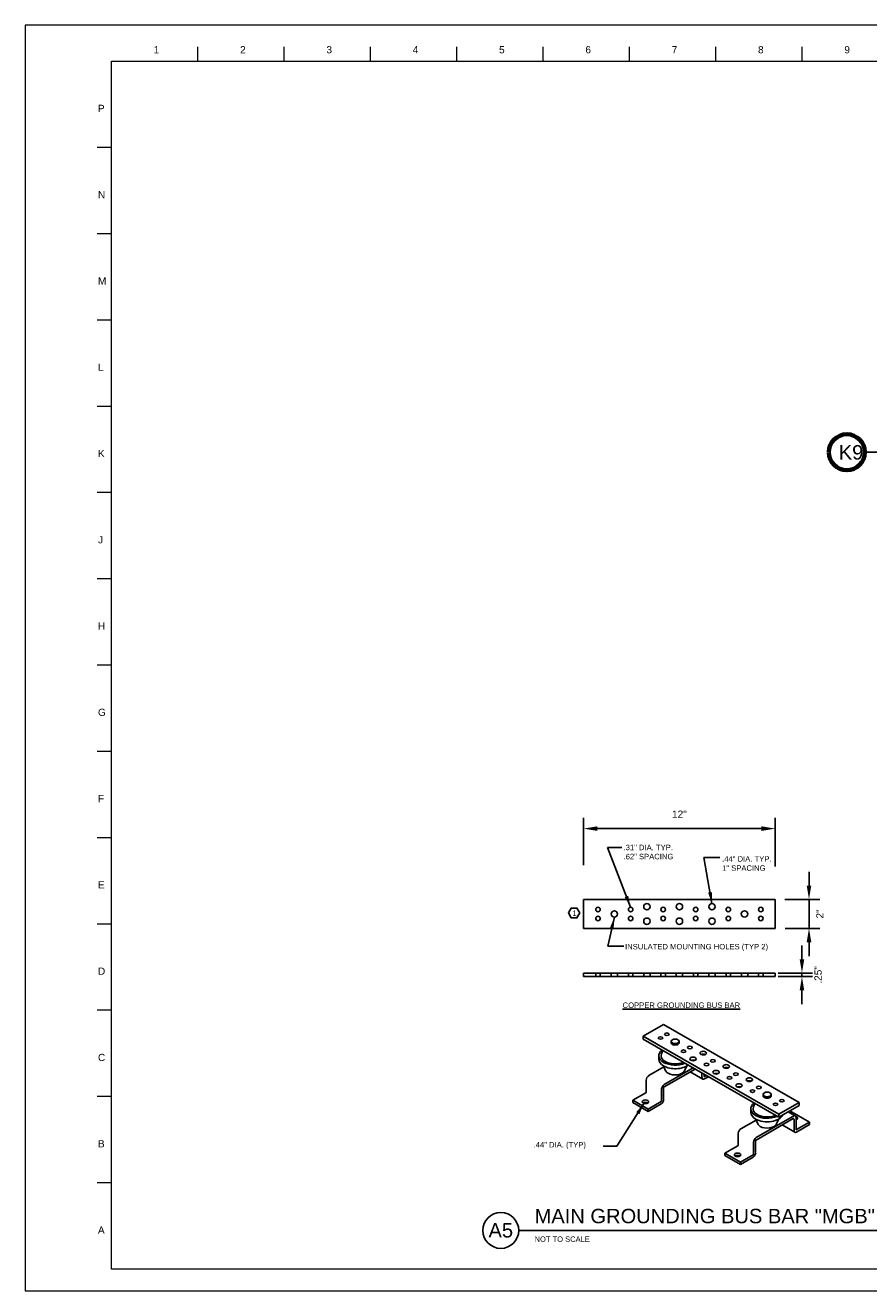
# Paper-space layout 'E-301 Details' of a CAD drawing. Header units: inches. Extents: x 0 to 34, y 0 to 22.
# Tile 1 of 3: x 0 to 14.6, y 0 to 22. Entities that reach past the tile are written whole.
import ezdxf

# ---------------------------------------------------------------- set-up
doc = ezdxf.new("R2010")
doc.units = ezdxf.units.IN
doc.header["$MEASUREMENT"] = 0
for name, color, linetype, lineweight in [('E-ANNO-TEXT', 7, 'Continuous', 25), ('E-ARIAL-TEXT', 7, 'Continuous', 25), ('G-ANNO-NOTE', 7, 'Continuous', 35), ('G-ANNO-TEXT', 7, 'Continuous', 40), ('G-ANNO-TTLB', 7, 'Continuous', 9)]:
    doc.layers.add(name, color=color, linetype=linetype, lineweight=lineweight)
doc.layers.add('E-DETL-GRPH', color=7, linetype='Continuous')
doc.styles.add('Arial', font='arial.ttf', dxfattribs={"height": 0.125})
doc.styles.add('Arial_3', font='arial.ttf', dxfattribs={"height": 0.09375})
doc.styles.get("Standard").update_dxf_attribs({"font": 'arial.ttf'})
doc.dimstyles.get("Standard").update_dxf_attribs({"dimtxt": 0.18, "dimasz": 0.18, "dimexe": 0.18, "dimexo": 0.0625, "dimgap": 0.09, "dimtad": 0, "dimtih": 1, "dimtoh": 1, "dimdec": 4, "dimzin": 0, "dimdsep": 46, "dimtxsty": 'Standard', "dimcen": 0.09, "dimadec": 0, "dimazin": 0, "dimtfac": 1, "dimtdec": 4, "dimtofl": 0, "dimtmove": 0, "dimatfit": 3, "dimfxl": 1, "dimtolj": 1, "dimtzin": 0, "dimarcsym": 0})
doc.dimstyles.new('USACE_-_Slash_-_1_8__Arial', dxfattribs={"dimscale": 12, "dimtxt": 2.040519, "dimasz": 0.166667, "dimexe": 0.125, "dimexo": 0.083333, "dimgap": 0.083333, "dimtad": 1, "dimrnd": 0.25, "dimzin": 3, "dimdsep": 46, "dimlunit": 4, "dimtxsty": 'Arial_3', "dimblk1": 'OBLIQUE', "dimblk2": 'OBLIQUE', "dimsah": 1, "dimcen": 0.09, "dimazin": 0, "dimtfac": 1, "dimtdec": 4, "dimtix": 1, "dimtmove": 0, "dimatfit": 3, "dimfxl": 1, "dimtvp": 1, "dimtfill": 1, "dimfrac": 2, "dimtolj": 1, "dimtzin": 0, "dimarcsym": 2})

# ---------------------------------------------------------------- blocks, each defined once
blk = doc.blocks.new('Viewport - View Title - USACE-7024728-DETAILS')
at = {"layer": 'G-ANNO-TTLB', "lineweight": 70}
for start, end in [(0, 180), (180, 360)]:
    blk.add_arc((-0.3125, 0), 0.3125, start, end, dxfattribs=at)
blk = doc.blocks.new('ANSI D_USACE - Border-488998-Unnamed')
at = {"layer": 'G-ANNO-TTLB'}
for p, q in [((0.012, 21.887), (0.012, -0.113)), ((34.012, 21.887), (0.012, 21.887)), ((3.012, 21.262), (3.012, 21.512)), ((4.512, 21.262), (4.512, 21.512)), ((6.012, 21.262), (6.012, 21.512)), ((7.512, 21.262), (7.512, 21.512)), ((9.012, 21.262), (9.012, 21.512)), ((10.512, 21.262), (10.512, 21.512)), ((12.012, 21.262), (12.012, 21.512)), ((13.512, 21.262), (13.512, 21.512)), ((1.512, 0.262), (1.512, 21.262)), ((1.512, 21.262), (33.387, 21.262)), ((1.512, 19.762), (1.262, 19.762)), ((1.512, 18.262), (1.262, 18.262)), ((1.512, 16.762), (1.262, 16.762)), ((1.512, 15.262), (1.262, 15.262)), ((1.512, 13.762), (1.262, 13.762)), ((1.512, 12.262), (1.262, 12.262)), ((1.512, 10.762), (1.262, 10.762)), ((1.512, 9.262), (1.262, 9.262)), ((1.512, 7.762), (1.262, 7.762)), ((1.512, 6.262), (1.262, 6.262)), ((1.512, 4.762), (1.262, 4.762)), ((1.512, 3.262), (1.262, 3.262)), ((1.512, 1.762), (1.262, 1.762)), ((33.387, 0.262), (1.512, 0.262)), ((0.012, -0.113), (34.012, -0.113))]:
    blk.add_line(p, q, dxfattribs=at)
at = {"layer": 'G-ANNO-TTLB', "lineweight": 211, "char_height": 0.125, "attachment_point": 1, "style": 'Arial'}
for s, insert, width in [('1', (2.244, 21.525), 0.11678), ('2', (3.746, 21.525), 0.11363), ('3', (5.246, 21.525), 0.11363), ('4', (6.746, 21.525), 0.11363), ('5', (8.246, 21.525), 0.11363), ('6', (9.746, 21.525), 0.11363), ('7', (11.246, 21.525), 0.11363), ('8', (12.746, 21.525), 0.11363), ('9', (14.246, 21.525), 0.11363), ('P', (1.275, 20.505), 0.11363), ('N', (1.275, 19.005), 0.11363), ('M', (1.275, 17.505), 0.11363), ('L', (1.275, 16.005), 0.11363), ('K', (1.275, 14.505), 0.11363), ('J', (1.277, 13.005), 0.10731), ('H', (1.275, 11.505), 0.11363), ('G', (1.275, 10.005), 0.11363), ('F', (1.275, 8.505), 0.11363), ('E', (1.275, 7.005), 0.11363), ('D', (1.275, 5.505), 0.11363), ('C', (1.275, 4.005), 0.11363), ('B', (1.275, 2.504), 0.11363), ('A', (1.275, 1.004), 0.11363)]:
    blk.add_mtext(s, dxfattribs=dict(at, insert=insert, width=width))
blk = doc.blocks.new('*D19')
at = {"layer": 'Defpoints', "color": 0, "transparency": 16777216}
for p in [(13.015, 8.019), (9.685, 7.372), (13.015, 7.35)]:
    blk.add_point(p, dxfattribs=at)
at = {"layer": 'E-DETL-GRPH', "color": 0, "lineweight": -2, "transparency": 16777216}
for p, q in [((9.685, 7.384), (9.685, 8.207)), ((13.015, 7.362), (13.015, 8.207)), ((9.925, 8.019), (12.775, 8.019))]:
    blk.add_line(p, q, dxfattribs=at)
at = {"layer": 'E-DETL-GRPH', "color": 0, "transparency": 16777216}
for points in [[(9.925, 8.059), (9.925, 7.979), (9.685, 8.019)], [(12.775, 8.059), (12.775, 7.979), (13.015, 8.019)]]:
    blk.add_solid(points, dxfattribs=at)
at = {"layer": 'E-DETL-GRPH', "color": 0, "transparency": 16777216, "insert": (11.35, 8.27), "char_height": 0.125, "attachment_point": 5, "style": 'Arial', "bg_fill": 3, "box_fill_scale": 1.25, "bg_fill_color": 256, "bg_fill_true_color": 13158600, "bg_fill_transparency": 0}
blk.add_mtext('\\A1;12"', dxfattribs=at)
blk = doc.blocks.new('*D20')
at = {"layer": 'Defpoints', "color": 0, "transparency": 16777216}
for p in [(13.052, 5.508), (13.052, 5.445), (13.479, 5.445)]:
    blk.add_point(p, dxfattribs=at)
at = {"layer": 'E-DETL-GRPH', "color": 0, "lineweight": -2, "transparency": 16777216}
for p, q in [((13.479, 5.748), (13.479, 5.988)), ((13.064, 5.508), (13.667, 5.508)), ((13.479, 5.508), (13.479, 5.445)), ((13.064, 5.445), (13.667, 5.445)), ((13.479, 5.205), (13.479, 4.965))]:
    blk.add_line(p, q, dxfattribs=at)
at = {"layer": 'E-DETL-GRPH', "color": 0, "transparency": 16777216}
for points in [[(13.439, 5.748), (13.519, 5.748), (13.479, 5.508)], [(13.439, 5.205), (13.519, 5.205), (13.479, 5.445)]]:
    blk.add_solid(points, dxfattribs=at)
at = {"layer": 'E-DETL-GRPH', "color": 0, "transparency": 16777216, "insert": (13.76, 5.476), "char_height": 0.125, "attachment_point": 5, "rotation": 90, "style": 'Arial', "bg_fill": 3, "box_fill_scale": 1.25, "bg_fill_color": 256, "bg_fill_true_color": 13158600, "bg_fill_transparency": 0}
blk.add_mtext('\\A1;.25"', dxfattribs=at)
blk = doc.blocks.new('*D21')
at = {"layer": 'Defpoints', "color": 0, "transparency": 16777216}
for p in [(13.169, 6.787), (13.176, 6.284), (13.602, 6.284)]:
    blk.add_point(p, dxfattribs=at)
at = {"layer": 'E-DETL-GRPH', "color": 0, "lineweight": -2, "transparency": 16777216}
for p, q in [((13.602, 7.027), (13.602, 7.267)), ((13.181, 6.787), (13.79, 6.787)), ((13.188, 6.284), (13.79, 6.284)), ((13.602, 6.044), (13.602, 5.804))]:
    blk.add_line(p, q, dxfattribs=at)
at = {"layer": 'E-DETL-GRPH', "color": 0, "transparency": 16777216}
for points in [[(13.562, 7.027), (13.642, 7.027), (13.602, 6.787)], [(13.562, 6.044), (13.642, 6.044), (13.602, 6.284)]]:
    blk.add_solid(points, dxfattribs=at)
at = {"layer": 'E-DETL-GRPH', "color": 0, "transparency": 16777216, "insert": (13.791, 6.535), "char_height": 0.125, "attachment_point": 5, "rotation": 90, "style": 'Arial', "bg_fill": 3, "box_fill_scale": 1.25, "bg_fill_color": 256, "bg_fill_true_color": 13158600, "bg_fill_transparency": 0}
blk.add_mtext('\\A1;2"', dxfattribs=at)
at = {"layer": 'E-DETL-GRPH', "color": 0, "lineweight": -2, "transparency": 16777216}
blk.add_line((13.602, 6.787), (13.602, 6.284), dxfattribs=at)

psp = doc.layouts.new('E-301 Details')

# ---------------------------------------------------------------- linework, layer by layer
at = {"layer": 'E-ANNO-TEXT'}
psp.add_line((8.558, 1.033), (16.581, 1.033), dxfattribs=at)
psp.add_circle((8.245, 1.033), 0.312, dxfattribs=at)
at = {"layer": 'E-ARIAL-TEXT'}
psp.add_line((14.571, 14.562), (23.09, 14.562), dxfattribs=at)
at = {"layer": 'E-DETL-GRPH'}
for p, q in [((9.685, 6.284), (9.685, 6.787)), ((13.015, 6.787), (9.685, 6.787)), ((13.015, 6.787), (13.015, 6.284)), ((13.015, 6.284), (9.685, 6.284)), ((13.015, 5.508), (9.685, 5.508)), ((9.685, 5.508), (9.685, 5.445)), ((9.897, 5.508), (9.897, 5.445)), ((9.975, 5.508), (9.975, 5.445)), ((10.164, 5.508), (10.164, 5.445)), ((10.274, 5.508), (10.274, 5.445)), ((10.463, 5.508), (10.463, 5.445)), ((10.541, 5.508), (10.541, 5.445)), ((10.729, 5.508), (10.729, 5.445)), ((10.84, 5.508), (10.84, 5.445)), ((11.029, 5.508), (11.029, 5.445)), ((11.106, 5.508), (11.106, 5.445)), ((11.295, 5.508), (11.295, 5.445)), ((11.406, 5.508), (11.406, 5.445)), ((11.594, 5.508), (11.594, 5.445)), ((11.672, 5.508), (11.672, 5.445)), ((11.861, 5.508), (11.861, 5.445)), ((11.971, 5.508), (11.971, 5.445)), ((12.16, 5.508), (12.16, 5.445)), ((12.238, 5.508), (12.238, 5.445)), ((12.426, 5.508), (12.426, 5.445)), ((12.537, 5.508), (12.537, 5.445)), ((12.725, 5.508), (12.725, 5.445)), ((12.803, 5.508), (12.803, 5.445)), ((13.015, 5.508), (13.015, 5.445)), ((9.685, 5.445), (13.015, 5.445)), ((11.206, 4.296), (11.206, 4.321)), ((11.345, 4.296), (11.345, 4.321)), ((12.806, 3.372), (12.806, 3.398)), ((12.944, 3.372), (12.944, 3.398))]:
    psp.add_line(p, q, dxfattribs=at)
at = {"layer": 'E-DETL-GRPH', "extrusion": (-5.55112e-17, 0.816497, 0.57735)}
for p, q in [((10.72, 4.411), (11.076, 4.616)), ((13.075, 3.052), (10.72, 4.411)), ((10.72, 4.36), (10.72, 4.411)), ((11.076, 4.616), (13.431, 3.257)), ((10.72, 4.36), (13.075, 3)), ((10.993, 4.07), (10.993, 4.008)), ((11.063, 4.162), (11.038, 4.105)), ((10.818, 3.724), (11.082, 3.876)), ((11.111, 3.81), (11.073, 3.894)), ((11.085, 3.57), (11.587, 3.86)), ((11.622, 3.839), (11.085, 3.529)), ((11.44, 3.81), (11.478, 3.894)), ((11.537, 3.79), (11.755, 3.664)), ((11.742, 3.693), (11.742, 3.77)), ((11.778, 3.749), (11.778, 3.713)), ((10.774, 3.441), (10.774, 3.647)), ((11.787, 3.708), (11.818, 3.726)), ((11.853, 3.706), (11.787, 3.667)), ((10.542, 3.298), (10.765, 3.426)), ((11.04, 3.288), (11.04, 3.493)), ((11.076, 3.513), (11.076, 3.308)), ((10.542, 3.257), (10.542, 3.298)), ((10.542, 3.298), (10.809, 3.144)), ((10.542, 3.257), (10.809, 3.103)), ((10.809, 3.144), (11.031, 3.272)), ((11.031, 3.231), (10.809, 3.103)), ((10.809, 3.103), (10.809, 3.144)), ((12.592, 3.146), (12.592, 3.085)), ((12.663, 3.238), (12.638, 3.182)), ((13.431, 3.257), (13.075, 3.052)), ((13.075, 3), (13.431, 3.205)), ((13.237, 3.093), (13.348, 3.029)), ((13.266, 3.111), (13.608, 2.913)), ((13.431, 3.205), (13.431, 3.257)), ((12.418, 2.8), (12.681, 2.952)), ((12.711, 2.886), (12.673, 2.971)), ((12.684, 2.646), (13.348, 3.029)), ((13.327, 2.976), (12.684, 2.605)), ((13.039, 2.886), (13.077, 2.971)), ((13.075, 3), (13.075, 3.052)), ((13.137, 2.866), (13.355, 2.741)), ((13.342, 2.769), (13.342, 2.958)), ((13.377, 2.992), (13.377, 2.79)), ((13.386, 2.785), (13.608, 2.913)), ((13.608, 2.872), (13.386, 2.744)), ((13.608, 2.913), (13.608, 2.872)), ((12.373, 2.518), (12.373, 2.723)), ((12.142, 2.374), (12.364, 2.503)), ((12.64, 2.364), (12.64, 2.569)), ((12.675, 2.59), (12.675, 2.385)), ((12.142, 2.333), (12.142, 2.374)), ((12.142, 2.374), (12.409, 2.22)), ((12.142, 2.333), (12.409, 2.179)), ((12.409, 2.22), (12.631, 2.349)), ((12.631, 2.308), (12.409, 2.179)), ((12.409, 2.179), (12.409, 2.22))]:
    psp.add_line(p, q, dxfattribs=at)
at = {"layer": 'E-DETL-GRPH'}
psp.add_lwpolyline([(9.62, 6.552), (9.57, 6.638), (9.471, 6.638), (9.421, 6.552), (9.471, 6.467), (9.57, 6.467)], close=True, dxfattribs=at)
for centre, radius in [((9.936, 6.613), 0.039), ((10.502, 6.613), 0.039), ((10.785, 6.661), 0.0553), ((11.067, 6.613), 0.039), ((11.35, 6.661), 0.0553), ((11.633, 6.613), 0.039), ((11.916, 6.661), 0.0553), ((12.199, 6.613), 0.039), ((12.764, 6.613), 0.039), ((9.936, 6.457), 0.039), ((10.219, 6.535), 0.0553), ((10.502, 6.457), 0.039), ((10.785, 6.409), 0.0553), ((11.067, 6.457), 0.039), ((11.35, 6.409), 0.0553), ((11.633, 6.457), 0.039), ((11.916, 6.409), 0.0553), ((12.199, 6.457), 0.039), ((12.481, 6.535), 0.0553), ((12.764, 6.457), 0.039)]:
    psp.add_circle(centre, radius, dxfattribs=at)
for centre, major_axis in [((11.021, 4.379), (-0.039, 0)), ((11.131, 4.443), (-0.039, 0)), ((11.276, 4.321), (-0.0691, 0)), ((11.531, 4.212), (-0.039, 0)), ((11.42, 4.148), (-0.039, 0)), ((11.587, 4.014), (-0.0553, 0)), ((11.764, 4.116), (-0.0553, 0)), ((11.931, 3.981), (-0.039, 0)), ((11.82, 3.918), (-0.039, 0)), ((11.987, 3.783), (-0.0553, 0)), ((12.164, 3.885), (-0.0553, 0)), ((12.33, 3.75), (-0.039, 0)), ((12.22, 3.687), (-0.039, 0)), ((12.386, 3.552), (-0.0553, 0)), ((12.564, 3.654), (-0.0553, 0)), ((12.73, 3.519), (-0.039, 0)), ((10.76, 3.27), (0.0553, 0)), ((12.62, 3.456), (-0.039, 0)), ((12.875, 3.398), (-0.0691, 0)), ((13.13, 3.289), (-0.039, 0)), ((13.02, 3.225), (-0.039, 0)), ((12.36, 2.346), (0.0553, 0))]:
    psp.add_ellipse(centre, major_axis=major_axis, ratio=0.57735, dxfattribs=at)
for centre, major_axis, ratio, start_param, end_param in [((11.276, 4.296), (-0.0691, 0), 0.57735, 0, 3.141593), ((11.276, 4.07), (-0.283, 0), 0.57735, 5.631519, 7.068583), ((11.276, 4.008), (-0.283, 0), 0.57735, 0, 0.785398), ((11.276, 4.07), (-0.245, 0), 0.57735, 6.030952, 7.068583), ((11.276, 4.07), (-0.245, 0), 0.57735, 0.785398, 2.201735), ((11.587, 3.962), (0.0553, 0), 0.57735, 0.933203, 2.20839), ((11.276, 4.008), (-0.283, 0), 0.57735, 3.010004, 3.022103), ((11.764, 4.065), (0.0553, 0), 0.57735, 0.933203, 2.20839), ((11.276, 4.07), (-0.283, 0), 0.57735, 0.785398, 2.222463), ((11.276, 4.008), (-0.283, 0), 0.57735, 0.785398, 2.489926), ((11.276, 3.834), (-0.17, 0), 0.57735, 0.252233, 0.785398), ((11.276, 3.834), (-0.17, 0), 0.57735, 0.785398, 2.889359), ((11.987, 3.731), (0.0553, 0), 0.57735, 0.933203, 2.20839), ((12.164, 3.834), (0.0553, 0), 0.57735, 0.933203, 2.20839), ((10.818, 3.672), (0.0314, 0.0544), 0.57735, 0.785398, 2.356194), ((11.085, 3.518), (0.0314, 0.0544), 0.57735, 0.785398, 2.356194), ((11.085, 3.518), (-0.0063, -0.0109), 0.57735, 3.926991, 5.497787), ((11.787, 3.719), (-0.0314, -0.0544), 0.57735, 5.497787, 7.068583), ((11.787, 3.719), (-0.0063, -0.0109), 0.57735, 5.497787, 7.068583), ((12.386, 3.5), (0.0553, 0), 0.57735, 0.933203, 2.20839), ((12.564, 3.603), (0.0553, 0), 0.57735, 0.933203, 2.20839), ((10.765, 3.436), (0.0063, 0.0109), 0.57735, 3.926991, 5.497787), ((11.031, 3.282), (-0.0314, -0.0544), 0.57735, 0.785398, 2.356194), ((12.875, 3.372), (-0.0691, 0), 0.57735, 0, 3.141593), ((10.76, 3.229), (-0.0553, 0), 0.57735, 3.926991, 5.585006), ((10.76, 3.229), (-0.0553, 0), 0.57735, 3.839772, 3.926991), ((11.031, 3.282), (0.0063, 0.0109), 0.57735, 3.926991, 5.497787), ((12.875, 3.146), (-0.283, 0), 0.57735, 5.631519, 7.068583), ((12.875, 3.085), (-0.283, 0), 0.57735, 0, 0.785398), ((12.875, 3.146), (-0.245, 0), 0.57735, 6.030952, 7.068583), ((12.875, 3.085), (-0.283, 0), 0.57735, 0.785398, 2.878509), ((12.875, 3.146), (-0.283, 0), 0.57735, 0.785398, 2.222463), ((12.875, 3.146), (-0.245, 0), 0.57735, 0.785398, 2.201735), ((12.875, 2.91), (-0.17, 0), 0.57735, 0.252233, 0.785398), ((12.875, 2.91), (-0.17, 0), 0.57735, 0.785398, 2.889359), ((13.33, 2.958), (-0.0001, 0.0194), 0.586348, 4.711061, 6.596141), ((13.355, 2.992), (0, -0.039), 0.57735, 1.570754, 3.466001), ((13.347, 2.983), (0.0553, 0), 0.57735, 5.282462, 7.337947), ((13.347, 2.942), (-0.0553, 0), 0.57735, 3.926991, 4.142309), ((13.347, 2.942), (-0.0553, 0), 0.57735, 3.839772, 3.926991), ((12.418, 2.749), (0.0314, 0.0544), 0.57735, 0.785398, 2.356194), ((12.684, 2.595), (0.0314, 0.0544), 0.57735, 0.785398, 2.356194), ((13.386, 2.795), (-0.0314, -0.0544), 0.57735, 5.497787, 7.068583), ((13.386, 2.795), (-0.0063, -0.0109), 0.57735, 5.497787, 7.068583), ((12.364, 2.513), (0.0063, 0.0109), 0.57735, 3.926991, 5.497787), ((12.684, 2.595), (-0.0063, -0.0109), 0.57735, 3.926991, 5.497787), ((12.36, 2.305), (-0.0553, 0), 0.57735, 3.926991, 5.585006), ((12.36, 2.305), (-0.0553, 0), 0.57735, 3.839772, 3.926991), ((12.631, 2.359), (-0.0314, -0.0544), 0.57735, 0.785398, 2.356194), ((12.631, 2.359), (0.0063, 0.0109), 0.57735, 3.926991, 5.497787)]:
    psp.add_ellipse(centre, major_axis=major_axis, ratio=ratio, start_param=start_param, end_param=end_param, dxfattribs=at)

# ---------------------------------------------------------------- block references
at = {"layer": 'G-ANNO-TEXT'}
psp.add_blockref('Viewport - View Title - USACE-7024728-DETAILS', (14.571, 14.562), dxfattribs=at)
at = {"layer": 'G-ANNO-TTLB', "lineweight": 13}
psp.add_blockref('ANSI D_USACE - Border-488998-Unnamed', (-0.03, 0.098), dxfattribs=at)

# ---------------------------------------------------------------- texts
at = {"layer": 'E-DETL-GRPH', "insert": (9.491, 6.596), "char_height": 0.095, "width": 0.08389, "attachment_point": 1}
psp.add_mtext('1', dxfattribs=at)
at = {"layer": 'E-DETL-GRPH', "insert": (11.384, 4.9), "char_height": 0.095, "width": 2.99438, "attachment_point": 8, "style": 'Arial'}
psp.add_mtext('{\\LCOPPER GROUNDING BUS BAR}', dxfattribs=at)
at = {"layer": 'G-ANNO-NOTE', "char_height": 0.095, "attachment_point": 1, "style": 'Arial'}
for s, insert, width in [('.31" DIA. TYP.\\P.62" SPACING', (10.379, 7.739), 1.34562), ('.44" DIA. TYP.\\P1" SPACING', (12.092, 7.539), 1.07698), ('INSULATED MOUNTING HOLES (TYP 2)', (10.406, 6.014), 2.40845), ('.44" DIA. (TYP)', (8.816, 2.57), 2.40845)]:
    psp.add_mtext(s, dxfattribs=dict(at, insert=insert, width=width))
at = {"layer": 'G-ANNO-TEXT', "char_height": 0.25, "attachment_point": 1, "style": 'Arial'}
for s, insert, width in [('K9', (14.118, 14.686), 25.06968), ('MAIN GROUNDING BUS BAR "MGB"', (8.833, 1.408), 6.27212), ('\\pxqc;A5', (7.933, 1.16), 0.625)]:
    psp.add_mtext(s, dxfattribs=dict(at, insert=insert, width=width))
at = {"layer": 'G-ANNO-TEXT', "insert": (8.833, 0.928), "char_height": 0.09375, "attachment_point": 1, "style": 'Arial'}
psp.add_mtext_dynamic_manual_height_columns('NOT TO SCALE', width=2.18877, gutter_width=15, heights=[0], dxfattribs=at)

# ---------------------------------------------------------------- leaders
at = {"layer": 'G-ANNO-NOTE'}
for points in [[(10.502, 6.652), (10.099, 7.692), (10.348, 7.691)], [(11.916, 6.716), (11.772, 7.518), (12.055, 7.516)], [(10.219, 6.48), (10.106, 5.977), (10.382, 5.976)], [(10.733, 3.24), (10.265, 2.495), (10.026, 2.495)]]:
    psp.add_leader(points, dimstyle='Standard', override={"dimscale": 1, "dimasz": 0.2}, dxfattribs=at)

# ---------------------------------------------------------------- next in the draw order: dimensions: what is measured, and where the dimension line sits
at = {"layer": 'E-DETL-GRPH'}
dim = psp.add_linear_dim(base=(13.015, 8.019), p1=(9.685, 7.372), p2=(13.015, 7.35), text='12"', dimstyle='USACE_-_Slash_-_1_8__Arial', override={"dimscale": 12, "dimtxt": 0.125, "dimasz": 0.02, "dimexe": 0.015625, "dimexo": 0.001, "dimgap": 0.015625, "dimlfac": 1, "dimpost": '<>', "dimtxsty": 'Arial', "dimlwd": 65534}, dxfattribs=at)
dim.commit()
dim.dimension.update_dxf_attribs({"geometry": '*D19', "text_midpoint": (11.35, 8.019), "dimtype": 160})
dim = psp.add_linear_dim(base=(13.479, 5.445), p1=(13.052, 5.508), p2=(13.052, 5.445), angle=90, text='.25"', dimstyle='USACE_-_Slash_-_1_8__Arial', override={"dimscale": 12, "dimtxt": 0.125, "dimasz": 0.02, "dimexe": 0.015625, "dimexo": 0.001, "dimgap": 0.015625, "dimlfac": 1, "dimpost": '<>', "dimtxsty": 'Arial', "dimtmove": 2}, dxfattribs=at)
dim.commit()
dim.dimension.update_dxf_attribs({"geometry": '*D20', "text_midpoint": (13.76, 5.476), "dimtype": 160})

# ---------------------------------------------------------------- next in the draw order: dimensions: what is measured, and where the dimension line sits
dim = psp.add_linear_dim(base=(13.602, 6.284), p1=(13.169, 6.787), p2=(13.176, 6.284), angle=90, text='2"', dimstyle='USACE_-_Slash_-_1_8__Arial', override={"dimscale": 12, "dimtxt": 0.125, "dimasz": 0.02, "dimexe": 0.015625, "dimexo": 0.001, "dimgap": 0.03125, "dimlfac": 1, "dimpost": '<>', "dimtxsty": 'Arial', "dimtmove": 2, "dimfxlon": 1}, dxfattribs=at)
dim.commit()
dim.dimension.update_dxf_attribs({"geometry": '*D21', "text_midpoint": (13.791, 6.535), "dimtype": 160})

doc.saveas('drawing.dxf')
